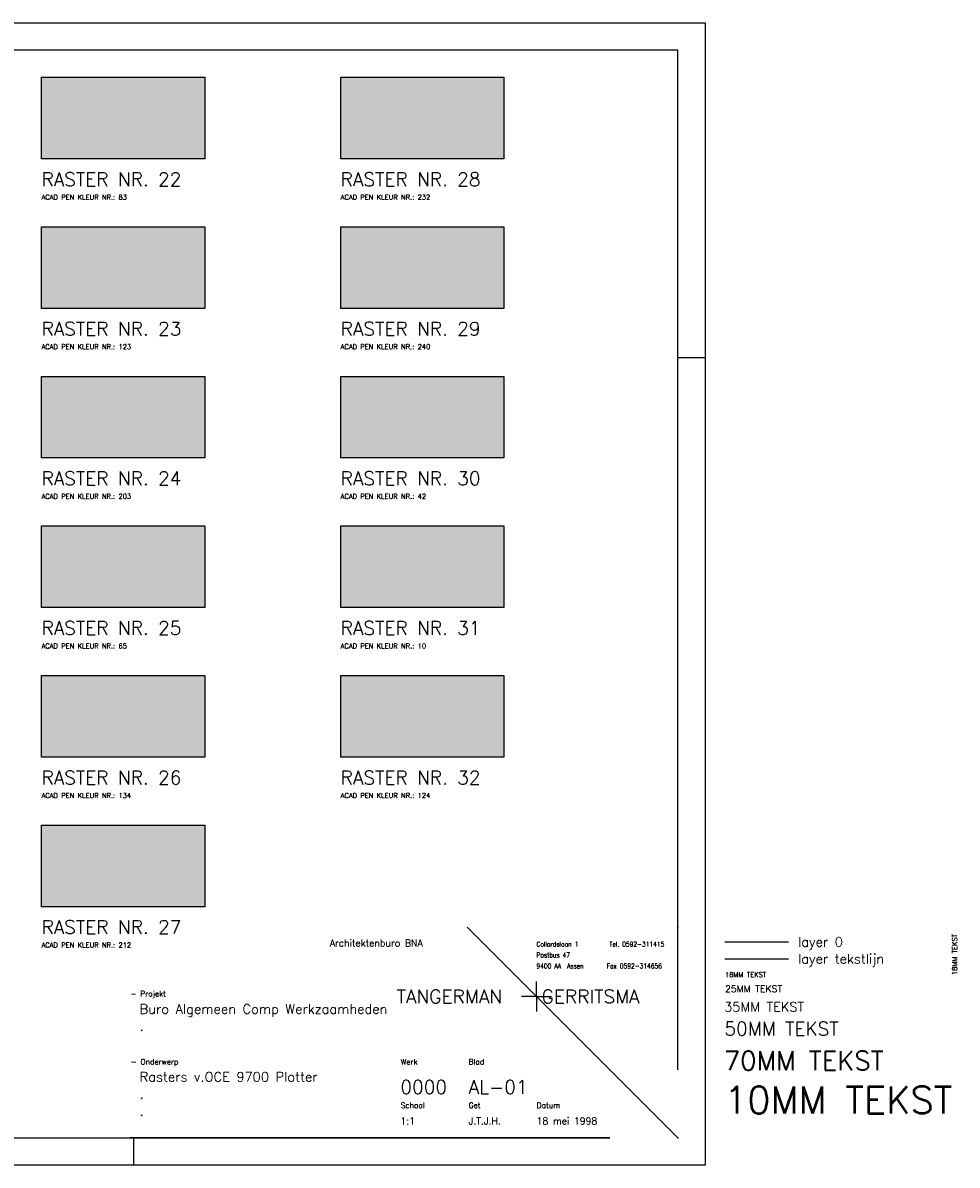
# Model space of a CAD drawing. Extents: x 11821 to 192966, y 7952 to 208328.
# Tile 11 of 11: x 46136 to 80491, y 166327 to 208328. Entities that reach past the tile are written whole.
import ezdxf

# ---------------------------------------------------------------- set-up
doc = ezdxf.new("R2010")
doc.units = 0
doc.header["$LTSCALE"] = 50
doc.header["$MEASUREMENT"] = 0
doc.header["$PDSIZE"] = -1
doc.layers.get('0').update_dxf_attribs({"linetype": 'CONTINUOUS'})
for name, color, linetype in [('A--L$1A-_RASTER_NR_22', 83, 'CONTINUOUS'), ('A--L$1A-_RASTER_NR_23', 123, 'CONTINUOUS'), ('A--L$1A-_RASTER_NR_24', 203, 'CONTINUOUS'), ('A--L$1A-_RASTER_NR_25', 65, 'CONTINUOUS'), ('A--L$1A-_RASTER_NR_26', 134, 'CONTINUOUS'), ('A--L$1A-_RASTER_NR_27', 212, 'CONTINUOUS'), ('A--L$1A-_RASTER_NR_28', 232, 'CONTINUOUS'), ('A--L$1A-_RASTER_NR_29', 240, 'CONTINUOUS'), ('A--L$1A-_RASTER_NR_30', 42, 'CONTINUOUS'), ('A--L$1A-_RASTER_NR_31', 10, 'CONTINUOUS'), ('A--L$1A-_RASTER_NR_32', 24, 'CONTINUOUS'), ('A--L$7A-_RASTERCONTOUR', 3, 'CONTINUOUS'), ('ALFA_B4--_ONDERH-TXT_50MM', 4, 'CONTINUOUS'), ('ALFA_TEKST_1MM', 1, 'CONTINUOUS'), ('ALLFA_B3--_ONDERH-TXT_35MM', 3, 'CONTINUOUS'), ('AM$1B1--_HOOGTE_MAATV', 1, 'CONTINUOUS'), ('AT$1A---_TEKSTLIJN', 1, 'CONTINUOUS'), ('AT$1A-10_TEKST', 6, 'CONTINUOUS'), ('AT$1A-18_TEKST', 1, 'CONTINUOUS'), ('AT$1A-25_TEKST', 2, 'CONTINUOUS'), ('AT$1A-35_TEKST', 3, 'CONTINUOUS'), ('AT$1A-50_TEKST', 4, 'CONTINUOUS'), ('AT$1A-70_TEKST', 5, 'CONTINUOUS'), ('ATFA_B2--_ONDERH-TXT_25MM', 2, 'CONTINUOUS'), ('CONTROL_POINTS', 7, 'CONTINUOUS'), ('X--L$4A-_STEMPEL', 7, 'CONTINUOUS'), ('X--LR---_CP', 7, 'CONTINUOUS')]:
    doc.layers.add(name, color=color, linetype=linetype)
doc.styles.add('B-01', font='SIMPLEX.SHX', dxfattribs={"width": 0.8, "height": 4.5})
doc.styles.add('ONDERHOEK_TEXT', font='ROMANS.shx', dxfattribs={"height": 2.5})
doc.styles.add('ONDERHOEK_TXT', font='romans.shx', dxfattribs={"width": 0.8})

# ---------------------------------------------------------------- blocks, each defined once
blk = doc.blocks.new('KAD_A2')
at = {"layer": 'X--L$4A-_STEMPEL', "color": 1}
for p, q in [((0, 287), (10, 287)), ((-410, -10), (-410, 0)), ((-200, -10), (-200, 0))]:
    blk.add_line(p, q, dxfattribs=at)
blk.add_lwpolyline([(-584, -10), (-584, 410), (10, 410), (10, -10)], close=True, dxfattribs=at)
at = {"layer": 'X--L$4A-_STEMPEL', "color": 4}
blk.add_lwpolyline([(0, 25), (0, 400), (-574, 400), (-574, 0), (-25, 0)], dxfattribs=at)
at = {"layer": 'X--LR---_CP', "color": 255}
blk.add_circle((-584, -10), 0.0123, dxfattribs=at)
at = {"layer": 'X--LR---_CP'}
blk.add_point((0, 0), dxfattribs=at)
blk = doc.blocks.new('97_15_OH')
at = {"color": 2, "linetype": 'Continuous'}
blk.add_line((0, 0), (-77.46, 77.46), dxfattribs=at)
at = {"color": 2}
for p, q in [((0, 25), (0, 77.46)), ((-25, 0), (-201.26, 0))]:
    blk.add_line(p, q, dxfattribs=at)
at = {"color": 3, "linetype": 'Continuous'}
for q in [(-52, 57.5), (-57.5, 52), (-52, 46.5), (-46.5, 52)]:
    blk.add_line((-52, 52), q, dxfattribs=at)
at = {"layer": 'CONTROL_POINTS', "color": 255}
blk.add_circle((-2, 2), 0.0123, dxfattribs=at)
at = {"layer": 'CONTROL_POINTS', "color": 2}
for p in [(0, 77.46), (0, 77.46), (-201.26, 0)]:
    blk.add_point(p, dxfattribs=at)
at = {"color": 3, "linetype": 'Continuous', "style": 'ONDERHOEK_TXT'}
for s, height, p in [('Architektenburo BNA', 2.5, (-128, 70.4)), ('- Projekt', 2, (-201.29, 52.04)), ('- Onderwerp', 2, (-201.21, 27))]:
    blk.add_text(s, height=height, dxfattribs=at).set_placement(p)
at = {"color": 5, "linetype": 'Continuous', "style": 'ONDERHOEK_TXT'}
blk.add_text('TANGERMAN   GERRITSMA', height=5, dxfattribs=at).set_placement((-103.43, 49.5))
at = {"color": 2, "linetype": 'Continuous', "style": 'ONDERHOEK_TXT'}
for s, p in [('Werk', (-101.92, 27)), ('Blad', (-76.92, 27)), ('Schaal', (-101.92, 11)), ('Get', (-76.92, 11)), ('Datum', (-51.92, 11))]:
    blk.add_text(s, height=2, dxfattribs=at).set_placement(p)
at = {"layer": 'ALFA_B4--_ONDERH-TXT_50MM', "style": 'ONDERHOEK_TEXT', "flags": 4}
for tag, p in [('WERK_NR.', (-102.04, 16.2)), ('BLAD_NR.', (-76.91, 16.2))]:
    blk.add_attdef(tag, p, '', height=5, dxfattribs=at)
at = {"layer": 'ALFA_TEKST_1MM', "color": 2, "style": 'ONDERHOEK_TXT', "width": 0.8}
for s, p in [('Collardslaan 1', (-52.01, 70.34)), ('Tel. 0592-311415', (-25.15, 70.34)), ('Postbus 47', (-52.01, 66.34)), ('9400 AA  Assen', (-52.01, 62.34)), ('Fax 0592-314656', (-26.15, 62.34))]:
    blk.add_text(s, height=1.8, dxfattribs=at).set_placement(p)
at = {"layer": 'ALLFA_B3--_ONDERH-TXT_35MM', "style": 'ONDERHOEK_TEXT', "flags": 4}
for tag, p in [('PROJECT1', (-197.9, 45.66)), ('PROJECT2', (-197.9, 39.36)), ('PROJECT3', (-197.9, 33.06)), ('ONDERWERP1', (-197.9, 20.72)), ('ONDERWERP2', (-197.9, 14.42)), ('ONDERWERP3', (-197.9, 8.12))]:
    blk.add_attdef(tag, p, '', height=3.5, dxfattribs=at)
at = {"layer": 'ATFA_B2--_ONDERH-TXT_25MM', "style": 'ONDERHOEK_TEXT', "flags": 4}
for tag, p in [('SCHAAL', (-102.04, 4.96)), ('GET.', (-76.91, 4.96)), ('DATUM', (-51.93, 4.96))]:
    blk.add_attdef(tag, p, '', height=2.5, dxfattribs=at)

msp = doc.modelspace()

# ---------------------------------------------------------------- linework, layer by layer
msp.add_line((71946.8, 174539.4), (74295.1, 174539.4))
at = {"layer": 'A--L$1A-_RASTER_NR_22'}
msp.add_solid([(46822.5, 203327.7), (46822.5, 206327.7), (52822.5, 203327.7), (52822.5, 206327.7)], dxfattribs=at)
at = {"layer": 'A--L$1A-_RASTER_NR_23'}
msp.add_solid([(46822.5, 197827.7), (46822.5, 200827.7), (52822.5, 197827.7), (52822.5, 200827.7)], dxfattribs=at)
at = {"layer": 'A--L$1A-_RASTER_NR_24'}
msp.add_solid([(46822.5, 192327.7), (46822.5, 195327.7), (52822.5, 192327.7), (52822.5, 195327.7)], dxfattribs=at)
at = {"layer": 'A--L$1A-_RASTER_NR_25'}
msp.add_solid([(46822.5, 186827.7), (46822.5, 189827.7), (52822.5, 186827.7), (52822.5, 189827.7)], dxfattribs=at)
at = {"layer": 'A--L$1A-_RASTER_NR_26'}
msp.add_solid([(46822.5, 181327.7), (46822.5, 184327.7), (52822.5, 181327.7), (52822.5, 184327.7)], dxfattribs=at)
at = {"layer": 'A--L$1A-_RASTER_NR_27'}
msp.add_solid([(46822.5, 175827.7), (46822.5, 178827.7), (52822.5, 175827.7), (52822.5, 178827.7)], dxfattribs=at)
at = {"layer": 'A--L$1A-_RASTER_NR_28'}
msp.add_solid([(57822.5, 203327.7), (57822.5, 206327.7), (63822.5, 203327.7), (63822.5, 206327.7)], dxfattribs=at)
at = {"layer": 'A--L$1A-_RASTER_NR_29'}
msp.add_solid([(57822.5, 197827.7), (57822.5, 200827.7), (63822.5, 197827.7), (63822.5, 200827.7)], dxfattribs=at)
at = {"layer": 'A--L$1A-_RASTER_NR_30'}
msp.add_solid([(57822.5, 192327.7), (57822.5, 195327.7), (63822.5, 192327.7), (63822.5, 195327.7)], dxfattribs=at)
at = {"layer": 'A--L$1A-_RASTER_NR_31'}
msp.add_solid([(57822.5, 186827.7), (57822.5, 189827.7), (63822.5, 186827.7), (63822.5, 189827.7)], dxfattribs=at)
at = {"layer": 'A--L$1A-_RASTER_NR_32'}
msp.add_solid([(57822.5, 181327.7), (57822.5, 184327.7), (63822.5, 181327.7), (63822.5, 184327.7)], dxfattribs=at)
at = {"layer": 'A--L$7A-_RASTERCONTOUR'}
for points in [[(46822.5, 206327.7), (52822.5, 206327.7), (52822.5, 203327.7), (46822.5, 203327.7)], [(57822.5, 206327.7), (63822.5, 206327.7), (63822.5, 203327.7), (57822.5, 203327.7)], [(46822.5, 200827.7), (52822.5, 200827.7), (52822.5, 197827.7), (46822.5, 197827.7)], [(57822.5, 200827.7), (63822.5, 200827.7), (63822.5, 197827.7), (57822.5, 197827.7)], [(46822.5, 195327.7), (52822.5, 195327.7), (52822.5, 192327.7), (46822.5, 192327.7)], [(57822.5, 195327.7), (63822.5, 195327.7), (63822.5, 192327.7), (57822.5, 192327.7)], [(46822.5, 189827.7), (52822.5, 189827.7), (52822.5, 186827.7), (46822.5, 186827.7)], [(57822.5, 189827.7), (63822.5, 189827.7), (63822.5, 186827.7), (57822.5, 186827.7)], [(46822.5, 184327.7), (52822.5, 184327.7), (52822.5, 181327.7), (46822.5, 181327.7)], [(57822.5, 184327.7), (63822.5, 184327.7), (63822.5, 181327.7), (57822.5, 181327.7)], [(46822.5, 178827.7), (52822.5, 178827.7), (52822.5, 175827.7), (46822.5, 175827.7)]]:
    msp.add_lwpolyline(points, close=True, dxfattribs=at)
at = {"layer": 'AT$1A---_TEKSTLIJN'}
msp.add_line((71946.8, 173918.1), (74295.1, 173918.1), dxfattribs=at)

# ---------------------------------------------------------------- block references
at = {"layer": 'AM$1B1--_HOOGTE_MAATV', "xscale": 100, "yscale": 100, "zscale": 100}
msp.add_blockref('KAD_A2', (70222.5, 167327.7), dxfattribs=at)
msp.add_blockref('97_15_OH', (70222.5, 167327.7), dxfattribs=at).add_auto_attribs({'PROJECT1': 'Buro Algemeen Comp Werkzaamheden', 'PROJECT2': '.', 'ONDERWERP1': 'Rasters v.OCE 9700 Plotter', 'ONDERWERP2': '.', 'ONDERWERP3': '.', 'SCHAAL': '1:1', 'WERK_NR.': '0000', 'GET.': 'J.T.J.H.', 'DATUM': '18 mei 1998', 'BLAD_NR.': 'AL-01'})

# ---------------------------------------------------------------- texts
at = {"layer": 'AT$1A-10_TEKST', "style": 'B-01'}
msp.add_text('10MM TEKST', height=1000, dxfattribs=at).set_placement((71918.4, 168222.8))
at = {"layer": 'AT$1A-18_TEKST', "style": 'B-01'}
for s, p in [('ACAD PEN KLEUR NR.: 83', (46822.5, 201827.7)), ('ACAD PEN KLEUR NR.: 232', (57822.5, 201827.7)), ('ACAD PEN KLEUR NR.: 123', (46822.5, 196327.7)), ('ACAD PEN KLEUR NR.: 240', (57822.5, 196327.7)), ('ACAD PEN KLEUR NR.: 203', (46822.5, 190827.7)), ('ACAD PEN KLEUR NR.: 42', (57822.5, 190827.7)), ('ACAD PEN KLEUR NR.: 65', (46822.5, 185327.7)), ('ACAD PEN KLEUR NR.: 10', (57822.5, 185327.7)), ('ACAD PEN KLEUR NR.: 134', (46822.5, 179827.7)), ('ACAD PEN KLEUR NR.: 124', (57822.5, 179827.7)), ('ACAD PEN KLEUR NR.: 212', (46822.5, 174327.7)), ('18MM TEKST', (71955.1, 173243.4))]:
    msp.add_text(s, height=180, dxfattribs=at).set_placement(p)
msp.add_text('18MM TEKST', height=180, rotation=90, dxfattribs=at).set_placement((80488.2, 173313.6))
at = {"layer": 'AT$1A-25_TEKST', "style": 'B-01'}
msp.add_text('25MM TEKST', height=250, dxfattribs=at).set_placement((71954.2, 172685))
at = {"layer": 'AT$1A-35_TEKST', "style": 'B-01'}
for s, p in [('layer 0', (74640.5, 174359.9)), ('layer tekstlijn', (74640.5, 173738.6)), ('35MM TEKST', (71922.8, 171973.5))]:
    msp.add_text(s, height=350, dxfattribs=at).set_placement(p)
at = {"layer": 'AT$1A-50_TEKST', "style": 'B-01'}
for s, p in [('RASTER NR. 22', (46822.5, 202327.7)), ('RASTER NR. 28', (57822.5, 202327.7)), ('RASTER NR. 23', (46822.5, 196827.7)), ('RASTER NR. 29', (57822.5, 196827.7)), ('RASTER NR. 24', (46822.5, 191327.7)), ('RASTER NR. 30', (57822.5, 191327.7)), ('RASTER NR. 25', (46822.5, 185827.7)), ('RASTER NR. 31', (57822.5, 185827.7)), ('RASTER NR. 26', (46822.5, 180327.7)), ('RASTER NR. 32', (57822.5, 180327.7)), ('RASTER NR. 27', (46822.5, 174827.7)), ('50MM TEKST', (71933.2, 171094.7))]:
    msp.add_text(s, height=500, dxfattribs=at).set_placement(p)
at = {"layer": 'AT$1A-70_TEKST', "style": 'B-01'}
msp.add_text('70MM TEKST', height=700, dxfattribs=at).set_placement((71912.3, 169818.3))

doc.saveas('drawing.dxf')
